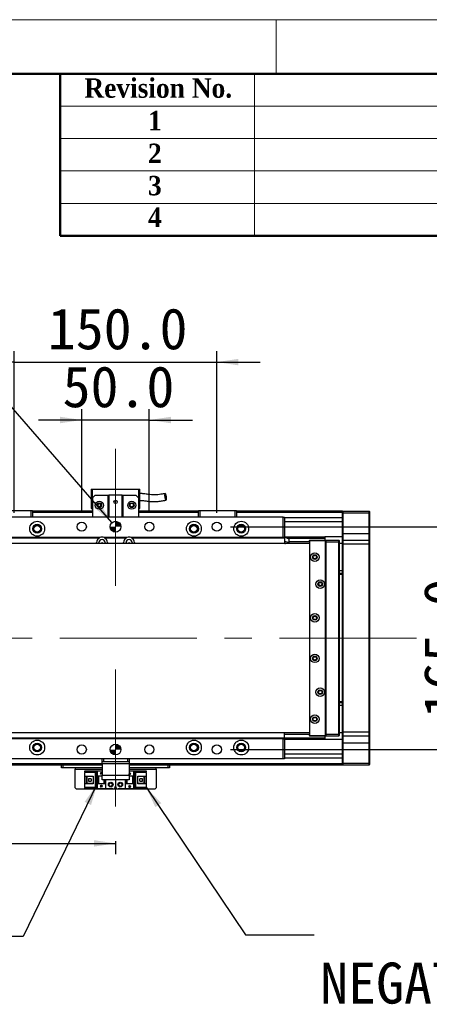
# Model space of a CAD drawing. Header units: millimetres. Extents: x 40 to 3320, y 40 to 2336.
# Tile 10 of 11: x 2290 to 2593, y 1607 to 2336. Entities that reach past the tile are written whole.
import ezdxf

# ---------------------------------------------------------------- set-up
doc = ezdxf.new("R2010")
doc.units = ezdxf.units.MM
doc.header["$LTSCALE"] = 8
doc.linetypes.add('CENTERX2', pattern=[20.32, 12.7, -2.54, 2.54, -2.54])
doc.layers.add('DIMNS', color=7, linetype='Continuous')
doc.styles.add('SLDTEXTSTYLE1', font='timesbd.ttf', dxfattribs={"width": 0.933})
doc.styles.add('SLDTEXTSTYLE10', font='txt')
doc.styles.add('SLDTEXTSTYLE7', font='txt')
doc.styles.add('SLDTEXTSTYLE9', font='txt', dxfattribs={"bigfont": 'bigfont'})
doc.dimstyles.new('SLDDIMSTYLE0', dxfattribs={"dimtxt": 30.4, "dimasz": 16, "dimexe": 0, "dimexo": 0.0625, "dimgap": 7.6, "dimtad": 2, "dimdec": 1, "dimrnd": 1e-09, "dimzin": 4, "dimdsep": 46, "dimtxsty": 'SLDTEXTSTYLE7', "dimsah": 1, "dimcen": 0.09, "dimadec": 0, "dimazin": 1, "dimtfac": 1, "dimtdec": 1, "dimtmove": 0, "dimatfit": 0, "dimfxl": 0, "dimfrac": 2, "dimtolj": 1, "dimtzin": 12, "dimarcsym": 0})
doc.dimstyles.new('SLDDIMSTYLE1', dxfattribs={"dimtxt": 30.4, "dimasz": 16, "dimexe": 0, "dimexo": 0.0625, "dimgap": 7.6, "dimtad": 2, "dimdec": 1, "dimrnd": 1e-09, "dimzin": 4, "dimdsep": 46, "dimtxsty": 'SLDTEXTSTYLE7', "dimsah": 1, "dimcen": 0.09, "dimadec": 0, "dimazin": 1, "dimtfac": 1, "dimtdec": 1, "dimtofl": 0, "dimtmove": 0, "dimatfit": 3, "dimfxl": 0, "dimfrac": 2, "dimtolj": 1, "dimtzin": 12, "dimarcsym": 0})
doc.dimstyles.new('SLDDIMSTYLE3', dxfattribs={"dimtxt": 0.18, "dimasz": 16, "dimexe": 0, "dimexo": 0.0625, "dimgap": 0, "dimtad": 0, "dimtih": 1, "dimtoh": 1, "dimdec": 0, "dimrnd": 1e-09, "dimzin": 0, "dimdsep": 46, "dimtxsty": 'Standard', "dimsah": 1, "dimcen": 0.09, "dimadec": 0, "dimazin": 0, "dimtfac": 16, "dimtdec": 0, "dimtofl": 0, "dimtmove": 0, "dimatfit": 3, "dimfxl": 0, "dimfrac": 2, "dimtolj": 1, "dimtzin": 0, "dimarcsym": 0})
doc.dimstyles.new('SLDDIMSTYLE5', dxfattribs={"dimtxt": 30.4, "dimasz": 16, "dimexe": 0, "dimexo": 0.0625, "dimgap": 7.6, "dimtad": 0, "dimtih": 1, "dimtoh": 1, "dimdec": 1, "dimrnd": 1e-09, "dimzin": 4, "dimdsep": 46, "dimtxsty": 'SLDTEXTSTYLE7', "dimsah": 1, "dimcen": 0, "dimadec": 0, "dimazin": 1, "dimtfac": 1, "dimtdec": 1, "dimtofl": 0, "dimtmove": 0, "dimatfit": 3, "dimfxl": 0, "dimfrac": 2, "dimtolj": 1, "dimtzin": 12, "dimarcsym": 0})

# ---------------------------------------------------------------- blocks, each defined once
blk = doc.blocks.new('_D_13')
at = {"layer": 'DIMNS'}
for p, q in [((2336.06, 1970.69), (2336.06, 2047.55)), ((2386.06, 1970.69), (2386.06, 2047.55)), ((2336.06, 2039.55), (2304.06, 2039.55)), ((2386.06, 2039.55), (2336.06, 2039.55)), ((2386.06, 2039.55), (2418.06, 2039.55))]:
    blk.add_line(p, q, dxfattribs=at)
for points in [[(2336.06, 2039.55), (2320.06, 2041.95), (2320.06, 2037.15)], [(2386.06, 2039.55), (2402.06, 2037.15), (2402.06, 2041.95)]]:
    blk.add_solid(points, dxfattribs=at)
at = {"layer": 'DIMNS', "insert": (2321.9, 2079.43), "char_height": 30.4, "attachment_point": 1, "style": 'SLDTEXTSTYLE7'}
blk.add_mtext('50.0', dxfattribs=at)
blk = doc.blocks.new('_D_14')
at = {"layer": 'DIMNS'}
for p, q in [((2286.06, 1970.69), (2286.06, 2090.44)), ((2436.06, 1970.69), (2436.06, 2090.44)), ((2286.06, 2082.44), (2254.06, 2082.44)), ((2286.06, 2082.44), (2436.06, 2082.44)), ((2436.06, 2082.44), (2468.06, 2082.44))]:
    blk.add_line(p, q, dxfattribs=at)
for points in [[(2286.06, 2082.44), (2270.06, 2084.84), (2270.06, 2080.04)], [(2436.06, 2082.44), (2452.06, 2080.04), (2452.06, 2084.84)]]:
    blk.add_solid(points, dxfattribs=at)
at = {"layer": 'DIMNS', "insert": (2310.93, 2122.33), "char_height": 30.4, "attachment_point": 1, "style": 'SLDTEXTSTYLE7'}
blk.add_mtext('150.0', dxfattribs=at)
blk = doc.blocks.new('_D_15')
at = {"layer": 'DIMNS'}
for p, q in [((2446.22, 1960.53), (2637.06, 1960.53)), ((2629.06, 1795.53), (2629.06, 1960.53)), ((2446.22, 1795.53), (2637.06, 1795.53))]:
    blk.add_line(p, q, dxfattribs=at)
for points in [[(2629.06, 1960.53), (2626.66, 1944.53), (2631.46, 1944.53)], [(2629.06, 1795.53), (2631.46, 1811.53), (2626.66, 1811.53)]]:
    blk.add_solid(points, dxfattribs=at)
at = {"layer": 'DIMNS', "insert": (2589.17, 1818.83), "char_height": 30.4, "attachment_point": 1, "rotation": 90, "style": 'SLDTEXTSTYLE7'}
blk.add_mtext('165.0', dxfattribs=at)
blk = doc.blocks.new('SW_SYMBOL_HOLE_DEPTH')
at = {"layer": 'DIMNS', "color": 0}
for p, q in [((0, 7000), (6400, 7000)), ((3200, 7000), (3200, 600)), ((800, 4440), (3200, 600)), ((5600, 4440), (3200, 600))]:
    blk.add_line(p, q, dxfattribs=at)
blk = doc.blocks.new('_D_16')
at = {"layer": 'DIMNS'}
for p, q in [((2277.21, 2057.13), (2245.21, 2057.13)), ((2358.44, 1963.55), (2277.21, 2057.13))]:
    blk.add_line(p, q, dxfattribs=at)
blk.add_solid([(2358.44, 1963.55), (2349.76, 1977.2), (2346.14, 1974.06)], dxfattribs=at)
at = {"layer": 'DIMNS', "xscale": 0.004985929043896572, "yscale": 0.004985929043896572, "zscale": 0.004985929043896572}
blk.add_blockref('SW_SYMBOL_HOLE_DEPTH', (2136.7, 2037.01), dxfattribs=at)
at = {"layer": 'DIMNS', "char_height": 30.4, "attachment_point": 1, "style": 'SLDTEXTSTYLE7'}
for s, insert in [('2X ', (1906.57, 2072.45)), ('%%c', (1963.74, 2072.15)), (' 8.0H7 ', (2010.71, 2072.45)), (' 8.0', (2181.2, 2072.45))]:
    blk.add_mtext(s, dxfattribs=dict(at, insert=insert))
blk = doc.blocks.new('_D_22')
at = {"layer": 'DIMNS'}
for p, q in [((441.06, 1729.12), (441.06, 1718.02)), ((441.06, 1726.02), (2361.06, 1726.02)), ((2361.06, 1727.57), (2361.06, 1718.02))]:
    blk.add_line(p, q, dxfattribs=at)
for points in [[(441.06, 1726.02), (457.06, 1723.62), (457.06, 1728.42)], [(2361.06, 1726.02), (2345.06, 1728.42), (2345.06, 1723.62)]]:
    blk.add_solid(points, dxfattribs=at)
at = {"layer": 'DIMNS', "insert": (1292.24, 1765.91), "char_height": 30.4, "attachment_point": 1, "style": 'SLDTEXTSTYLE7'}
blk.add_mtext('1920.0', dxfattribs=at)
blk = doc.blocks.new('SW_NOTE_7')
at = {"layer": 'DIMNS', "color": 0, "char_height": 30.4, "attachment_point": 1}
for s, insert, style in [('     光电负限位', (4.54, 17.91), 'SLDTEXTSTYLE9'), ('NEGATIVE LIMIT SWITCH', (4.54, -20.49), 'SLDTEXTSTYLE10')]:
    blk.add_mtext(s, dxfattribs=dict(at, insert=insert, style=style))
blk = doc.blocks.new('SW_DOWELSYMBOL_0')
at = {"linetype": 'Continuous', "lineweight": 18}
h = blk.add_hatch(color=0, dxfattribs=at)
edge = h.paths.add_edge_path(flags=0)
edge.add_arc((0, 0), 4, 180, 270)
edge.add_line((0, -4), (0, 0))
edge.add_line((0, 0), (-4, 0))
h = blk.add_hatch(color=0, dxfattribs=at)
edge = h.paths.add_edge_path(flags=0)
edge.add_arc((0, 0), 4, 0, 90)
edge.add_line((0, 4), (0, 0))
edge.add_line((0, 0), (4, 0))
at = {"layer": 'DIMNS', "color": 0}
blk.add_circle((0, 0), 4, dxfattribs=at)
blk = doc.blocks.new('SW_DOWELSYMBOL_1')
at = {"linetype": 'Continuous', "lineweight": 18}
h = blk.add_hatch(color=0, dxfattribs=at)
edge = h.paths.add_edge_path(flags=0)
edge.add_arc((0, 0), 4, 180, 270)
edge.add_line((0, -4), (0, 0))
edge.add_line((0, 0), (-4, 0))
h = blk.add_hatch(color=0, dxfattribs=at)
edge = h.paths.add_edge_path(flags=0)
edge.add_arc((0, 0), 4, 0, 90)
edge.add_line((0, 4), (0, 0))
edge.add_line((0, 0), (4, 0))
at = {"layer": 'DIMNS', "color": 0}
blk.add_circle((0, 0), 4, dxfattribs=at)

msp = doc.modelspace()

# ---------------------------------------------------------------- linework, layer by layer
at = {"color": 7, "linetype": 'Continuous', "lineweight": 18}
for p, q in [((3320, 2336), (40, 2336)), ((2480, 2336), (2480, 2296)), ((80, 2296), (3280, 2296)), ((2464, 2296), (2464, 2176)), ((2320, 2272), (3280, 2272)), ((2320, 2248), (3280, 2248)), ((2320, 2224), (3280, 2224)), ((2320, 2200), (3280, 2200))]:
    msp.add_line(p, q, dxfattribs=at)
at = {"color": 7, "linetype": 'Continuous', "lineweight": 50}
for p, q in [((3280, 2296), (80, 2296)), ((2320, 2296), (2320, 2176)), ((3280, 2176), (2320, 2176))]:
    msp.add_line(p, q, dxfattribs=at)
at = {"color": 7, "linetype": 'Continuous', "lineweight": 25}
for p, q in [((2343.061984, 1988.3266009), (2344.0619115, 1988.3266009)), ((2343.061984, 1988.3266009), (2343.061984, 1973.926603)), ((2344.0619115, 1981.9266043), (2344.0619115, 1988.3266009)), ((2344.0619115, 1988.3266009), (2378.0619506, 1988.3266009)), ((2346.062005, 1983.9266009), (2344.0619115, 1981.9266043)), ((2346.062005, 1983.9266009), (2355.5619124, 1983.9266009)), ((2355.5619124, 1967.5266064), (2355.5619124, 1983.9266009)), ((2355.5619124, 1983.9266009), (2356.0619954, 1983.9266009)), ((2356.0619954, 1983.9266009), (2356.0619954, 1967.5266064)), ((2366.0619859, 1983.9266009), (2356.0619954, 1983.9266009)), ((2366.0619859, 1967.5266064), (2366.0619859, 1983.9266009)), ((2366.0619859, 1983.9266009), (2366.5619496, 1983.9266009)), ((2366.5619496, 1983.9266009), (2366.5619496, 1967.5266064)), ((2366.5619496, 1983.9266009), (2376.0619763, 1983.9266009)), ((2378.0619506, 1981.9266043), (2376.0619763, 1983.9266009)), ((2378.0619506, 1988.3266009), (2379.0619973, 1988.3266009)), ((2378.0619506, 1988.3266009), (2378.0619506, 1981.9266043)), ((2379.0619973, 1973.926603), (2379.0619973, 1988.3266009)), ((2344.0619115, 1981.9266043), (2344.0619115, 1967.5266064)), ((2378.0619506, 1981.9266043), (2378.0619506, 1967.5266064)), ((2298.5619906, 1972.226604), (2272.5619678, 1972.226604)), ((2272.6861838, 1972.5266017), (2298.4376554, 1972.5266017)), ((2298.5619906, 1972.226604), (2298.4376554, 1972.5266017)), ((2298.4376554, 1972.5266017), (2299.2619876, 1972.5266017)), ((2299.5619182, 1972.226604), (2298.5619906, 1972.226604)), ((2298.5619906, 1967.5266064), (2298.5619906, 1972.226604)), ((2299.2619876, 1972.5266017), (2299.5619182, 1972.226604)), ((2299.5619182, 1972.226604), (2299.5619182, 1967.5266064)), ((2344.0619115, 1972.0266006), (2299.5619182, 1972.0266006)), ((2299.5619182, 1971.8266047), (2344.0619115, 1971.8266047)), ((2299.5619182, 1971.6266013), (2344.0619115, 1971.6266013)), ((2299.5619182, 1971.5266071), (2344.0619115, 1971.5266071)), ((2343.061984, 1973.926603), (2344.0619115, 1973.926603)), ((2378.0619506, 1973.926603), (2379.0619973, 1973.926603)), ((2422.5619439, 1972.0266006), (2378.0619506, 1972.0266006)), ((2378.0619506, 1971.8266047), (2401.0619525, 1971.8266047)), ((2378.0619506, 1971.6266013), (2401.0619525, 1971.6266013)), ((2378.0619506, 1971.5266071), (2422.5619439, 1971.5266071)), ((2401.0619525, 1971.8266047), (2401.0619525, 1971.6266013)), ((2401.0619525, 1971.5266071), (2401.0619525, 1971.6266013)), ((2422.5619439, 1972.226604), (2422.8619937, 1972.5266017)), ((2423.5619906, 1972.226604), (2422.5619439, 1972.226604)), ((2422.5619439, 1967.5266064), (2422.5619439, 1972.226604)), ((2422.8619937, 1972.5266017), (2423.6862067, 1972.5266017)), ((2423.5619906, 1972.226604), (2423.6862067, 1972.5266017)), ((2449.5618943, 1972.226604), (2423.5619906, 1972.226604)), ((2423.5619906, 1972.226604), (2423.5619906, 1967.5266064)), ((2423.6862067, 1972.5266017), (2449.4376782, 1972.5266017)), ((2449.4376782, 1972.5266017), (2450.2620105, 1972.5266017)), ((2449.5618943, 1972.226604), (2449.4376782, 1972.5266017)), ((2450.5619411, 1972.226604), (2449.5618943, 1972.226604)), ((2449.5618943, 1967.5266064), (2449.5618943, 1972.226604)), ((2450.2620105, 1972.5266017), (2450.5619411, 1972.226604)), ((2450.5619411, 1972.226604), (2450.5619411, 1967.5266064)), ((2529.0619735, 1972.0266006), (2450.5619411, 1972.0266006)), ((2450.5619411, 1971.5266071), (2529.0619735, 1971.5266071)), ((2529.0619735, 1971.726603), (2529.3619041, 1972.0266006)), ((2529.0619735, 1972.0266006), (2529.0619735, 1971.726603)), ((2529.0619735, 1970.5266051), (2529.0619735, 1971.726603)), ((2529.0619735, 1970.5266051), (2529.3619041, 1970.5266051)), ((2529.0619735, 1955.5266045), (2529.0619735, 1970.5266051)), ((2529.3619041, 1972.0266006), (2529.3619041, 1970.5266051)), ((2529.3619041, 1972.0266006), (2548.7619046, 1972.0266006)), ((2548.7619046, 1970.5266051), (2529.3619041, 1970.5266051)), ((2529.3619041, 1970.5266051), (2529.3619041, 1955.5266045)), ((2548.7619046, 1970.5266051), (2548.7619046, 1972.0266006)), ((2548.7619046, 1972.0266006), (2549.0619544, 1971.726603)), ((2548.7619046, 1970.5266051), (2549.0619544, 1970.5266051)), ((2548.7619046, 1955.5266045), (2548.7619046, 1970.5266051)), ((2549.0619544, 1971.726603), (2549.0619544, 1970.5266051)), ((2549.0619544, 1970.5266051), (2549.0619544, 1955.5266045)), ((2485.0619439, 1967.5266064), (2237.0619182, 1967.5266064)), ((2485.0619439, 1952.5266058), (2485.0619439, 1967.5266064)), ((2485.0619439, 1967.5266064), (2486.0619906, 1967.5266064)), ((2486.0619906, 1967.5266064), (2486.0619906, 1952.5266058)), ((2529.0619735, 1967.0266054), (2486.0619906, 1967.0266054)), ((2529.0619735, 1955.5266045), (2529.3619041, 1955.5266045)), ((2529.0619735, 1950.2266042), (2529.0619735, 1955.5266045)), ((2529.3619041, 1955.5266045), (2529.3619041, 1950.5266018)), ((2529.3619041, 1955.5266045), (2548.7619046, 1955.5266045)), ((2548.7619046, 1950.5266018), (2548.7619046, 1955.5266045)), ((2548.7619046, 1955.5266045), (2549.0619544, 1955.5266045)), ((2549.0619544, 1955.5266045), (2549.0619544, 1950.2266042)), ((2504.5619611, 1948.0266042), (297.5619439, 1948.0266042)), ((2348.6619596, 1952.0266048), (2236.0619906, 1952.0266048)), ((2349.5420817, 1952.5266058), (2237.0619182, 1952.5266058)), ((2347.0619325, 1948.0266042), (2347.0619325, 1948.8266028)), ((2348.8119248, 1948.0266042), (2348.8119248, 1948.8266028)), ((2369.5420627, 1952.5266058), (2352.5817994, 1952.5266058)), ((2353.3119563, 1948.8266028), (2353.3119563, 1948.0266042)), ((2368.6619405, 1952.0266048), (2353.4619216, 1952.0266048)), ((2355.0619487, 1948.8266028), (2355.0619487, 1948.0266042)), ((2367.0619134, 1948.0266042), (2367.0619134, 1948.8266028)), ((2368.8119058, 1948.0266042), (2368.8119058, 1948.8266028)), ((2485.0619439, 1952.5266058), (2372.5817803, 1952.5266058)), ((2373.3119372, 1948.8266028), (2373.3119372, 1948.0266042)), ((2486.0619906, 1952.0266048), (2373.4619025, 1952.0266048)), ((2375.0619296, 1948.8266028), (2375.0619296, 1948.0266042)), ((2486.0619906, 1952.5266058), (2485.0619439, 1952.5266058)), ((2486.0619906, 1953.0266068), (2516.061962, 1953.0266068)), ((2486.0619906, 1952.5266058), (2486.0619906, 1952.0266048)), ((2486.0619906, 1952.0266048), (2486.0619906, 1948.0266042)), ((2516.061962, 1952.596604), (2487.5468616, 1952.596604)), ((2488.3125428, 1952.0225145), (2516.061962, 1952.0225145)), ((2489.4642238, 1948.500625), (2489.661992, 1951.328776)), ((2504.5619611, 1949.2446921), (2489.516199, 1949.2446921)), ((2504.8620109, 1950.5266018), (2504.5619611, 1950.2266042)), ((2504.8620109, 1950.2266042), (2504.5619611, 1950.2266042)), ((2504.5619611, 1949.5266072), (2504.5619611, 1950.2266042)), ((2505.0619248, 1950.0266008), (2504.5619611, 1949.5266072)), ((2504.5619611, 1949.5266072), (2504.5619611, 1806.5266005)), ((2504.8620109, 1950.2266042), (2504.8620109, 1950.5266018)), ((2504.8620109, 1950.5266018), (2517.0620088, 1950.5266018)), ((2517.0620088, 1950.2266042), (2504.8620109, 1950.2266042)), ((2504.8620109, 1950.2266042), (2504.8620109, 1949.8266048)), ((2516.061962, 1950.0266008), (2505.0619248, 1950.0266008)), ((2516.061962, 1953.0266068), (2516.061962, 1952.596604)), ((2529.0619735, 1953.0266068), (2516.061962, 1953.0266068)), ((2516.061962, 1952.596604), (2516.061962, 1952.0225145)), ((2516.061962, 1952.0225145), (2516.061962, 1950.5266018)), ((2516.5619258, 1949.5266072), (2516.061962, 1950.0266008)), ((2516.5619258, 1806.5266005), (2516.5619258, 1949.5266072)), ((2517.0620088, 1949.0266062), (2517.0620088, 1950.5266018)), ((2517.0620088, 1950.5266018), (2526.2619857, 1950.5266018)), ((2517.0620088, 1807.0266015), (2517.0620088, 1949.0266062)), ((2526.2619857, 1949.0266062), (2517.0620088, 1949.0266062)), ((2526.2619857, 1949.0266062), (2526.2619857, 1950.5266018)), ((2526.5619163, 1950.2266042), (2526.2619857, 1950.5266018)), ((2526.2619857, 1807.0266015), (2526.2619857, 1949.0266062)), ((2526.5619163, 1949.0266062), (2526.2619857, 1949.0266062)), ((2526.5619163, 1950.2266042), (2526.5619163, 1949.0266062)), ((2526.5619163, 1949.0266062), (2526.5619163, 1807.0266015)), ((2529.0619735, 1948.0266042), (2526.5619163, 1948.0266042)), ((2529.3619041, 1950.5266018), (2529.0619735, 1950.2266042)), ((2529.0619735, 1947.5266032), (2529.0619735, 1950.2266042)), ((2529.3619041, 1947.5266032), (2529.0619735, 1947.5266032)), ((2529.0619735, 1808.5266046), (2529.0619735, 1947.5266032)), ((2529.3619041, 1950.5266018), (2529.3619041, 1947.5266032)), ((2529.3619041, 1950.5266018), (2548.7619046, 1950.5266018)), ((2548.7619046, 1947.5266032), (2529.3619041, 1947.5266032)), ((2529.3619041, 1947.5266032), (2529.3619041, 1808.5266046)), ((2548.7619046, 1947.5266032), (2548.7619046, 1950.5266018)), ((2548.7619046, 1950.5266018), (2549.0619544, 1950.2266042)), ((2548.7619046, 1947.5266032), (2549.0619544, 1947.5266032)), ((2548.7619046, 1808.5266046), (2548.7619046, 1947.5266032)), ((2549.0619544, 1950.2266042), (2549.0619544, 1947.5266032)), ((2549.0619544, 1947.5266032), (2549.0619544, 1808.5266046)), ((2526.5619163, 1928.0266046), (2529.0619735, 1928.0266046)), ((2526.5619163, 1926.0266043), (2529.0619735, 1926.0266043)), ((2529.0619735, 1925.0266023), (2526.5619163, 1925.0266023)), ((2526.5619163, 1831.0266055), (2529.0619735, 1831.0266055)), ((2529.0619735, 1830.0266035), (2526.5619163, 1830.0266035)), ((2529.0619735, 1828.0266031), (2526.5619163, 1828.0266031)), ((2529.3619041, 1808.5266046), (2529.0619735, 1808.5266046)), ((2529.0619735, 1805.8266036), (2529.0619735, 1808.5266046)), ((2529.3619041, 1808.5266046), (2548.7619046, 1808.5266046)), ((2529.3619041, 1808.5266046), (2529.3619041, 1805.526606)), ((2548.7619046, 1808.5266046), (2549.0619544, 1808.5266046)), ((2548.7619046, 1805.526606), (2548.7619046, 1808.5266046)), ((2549.0619544, 1808.5266046), (2549.0619544, 1805.8266036)), ((297.5619439, 1808.0266036), (2504.5619611, 1808.0266036)), ((2486.0619906, 1804.0266029), (2236.0619906, 1804.0266029)), ((2485.0619439, 1803.5266019), (2237.0619182, 1803.5266019)), ((2485.0619439, 1788.5266013), (2485.0619439, 1803.5266019)), ((2485.0619439, 1803.5266019), (2486.0619906, 1803.5266019)), ((2486.0619906, 1804.0266029), (2486.0619906, 1808.0266036)), ((2486.0619906, 1806.8085156), (2504.5619611, 1806.8085156)), ((2516.061962, 1804.0306933), (2486.0619906, 1804.0306933)), ((2486.0619906, 1804.0266029), (2486.0619906, 1803.5266019)), ((2486.0619906, 1803.5266019), (2486.0619906, 1788.5266013)), ((2516.061962, 1803.4566037), (2486.0619906, 1803.4566037)), ((2516.061962, 1803.0266009), (2486.0619906, 1803.0266009)), ((2504.5619611, 1806.5266005), (2505.0619248, 1806.026607)), ((2504.5619611, 1805.8266036), (2504.5619611, 1806.5266005)), ((2504.5619611, 1805.8266036), (2504.8620109, 1805.8266036)), ((2504.5619611, 1805.8266036), (2504.8620109, 1805.526606)), ((2504.8620109, 1806.2266029), (2504.8620109, 1805.8266036)), ((2504.8620109, 1805.8266036), (2517.0620088, 1805.8266036)), ((2504.8620109, 1805.526606), (2504.8620109, 1805.8266036)), ((2517.0620088, 1805.526606), (2504.8620109, 1805.526606)), ((2505.0619248, 1806.026607), (2516.061962, 1806.026607)), ((2516.061962, 1806.026607), (2516.5619258, 1806.5266005)), ((2516.061962, 1805.526606), (2516.061962, 1804.0306933)), ((2516.061962, 1804.0306933), (2516.061962, 1803.4566037)), ((2516.061962, 1803.4566037), (2516.061962, 1803.0266009)), ((2529.0619735, 1803.0266009), (2516.061962, 1803.0266009)), ((2517.0620088, 1807.0266015), (2526.2619857, 1807.0266015)), ((2517.0620088, 1805.526606), (2517.0620088, 1807.0266015)), ((2526.2619857, 1805.526606), (2517.0620088, 1805.526606)), ((2526.5619163, 1807.0266015), (2526.2619857, 1807.0266015)), ((2526.2619857, 1805.526606), (2526.2619857, 1807.0266015)), ((2526.5619163, 1805.8266036), (2526.2619857, 1805.526606)), ((2526.5619163, 1808.0266036), (2529.0619735, 1808.0266036)), ((2526.5619163, 1807.0266015), (2526.5619163, 1805.8266036)), ((2529.3619041, 1805.526606), (2529.0619735, 1805.8266036)), ((2529.0619735, 1800.5266033), (2529.0619735, 1805.8266036)), ((2548.7619046, 1805.526606), (2529.3619041, 1805.526606)), ((2529.3619041, 1805.526606), (2529.3619041, 1800.5266033)), ((2548.7619046, 1805.526606), (2549.0619544, 1805.8266036)), ((2548.7619046, 1800.5266033), (2548.7619046, 1805.526606)), ((2549.0619544, 1805.8266036), (2549.0619544, 1800.5266033)), ((2529.3619041, 1800.5266033), (2529.0619735, 1800.5266033)), ((2529.0619735, 1785.5266027), (2529.0619735, 1800.5266033)), ((2529.3619041, 1800.5266033), (2548.7619046, 1800.5266033)), ((2529.3619041, 1800.5266033), (2529.3619041, 1785.5266027)), ((2549.0619544, 1800.5266033), (2548.7619046, 1800.5266033)), ((2548.7619046, 1785.5266027), (2548.7619046, 1800.5266033)), ((2549.0619544, 1800.5266033), (2549.0619544, 1785.5266027)), ((2485.0619439, 1788.5266013), (2237.0619182, 1788.5266013)), ((2351.0620002, 1786.5266047), (2351.0620002, 1788.5266013)), ((2352.0619277, 1786.5266047), (2351.0620002, 1786.5266047)), ((2351.0620002, 1785.0266017), (2351.0620002, 1786.5266047)), ((2352.0619277, 1788.5266013), (2352.0619277, 1786.5266047)), ((2370.0619344, 1786.5266047), (2352.0619277, 1786.5266047)), ((2370.0619344, 1786.5266047), (2370.0619344, 1788.5266013)), ((2371.0619811, 1786.5266047), (2370.0619344, 1786.5266047)), ((2371.0619811, 1788.5266013), (2371.0619811, 1786.5266047)), ((2371.0619811, 1786.5266047), (2371.0619811, 1785.0266017)), ((2486.0619906, 1788.5266013), (2485.0619439, 1788.5266013)), ((2529.0619735, 1789.0266023), (2486.0619906, 1789.0266023)), ((2351.0620002, 1784.0266071), (2269.061983, 1784.0266071)), ((2321.0619096, 1782.026603), (2321.0619096, 1784.0266071)), ((2322.0619563, 1782.026603), (2321.0619096, 1782.026603)), ((2322.0619563, 1784.0266071), (2322.0619563, 1782.026603)), ((2351.0620002, 1782.026603), (2322.0619563, 1782.026603)), ((2331.0619, 1782.026603), (2331.0619, 1781.026601)), ((2331.0619, 1767.2266058), (2331.0619, 1781.026601)), ((2338.3619193, 1778.9266027), (2338.3619193, 1779.7266014)), ((2338.3619193, 1779.7266014), (2347.5618962, 1779.7266014)), ((2347.5618962, 1779.7266014), (2347.5618962, 1776.0266058)), ((2347.5618962, 1779.7266014), (2351.0620002, 1779.7266014)), ((2371.0619811, 1785.0266017), (2351.0620002, 1785.0266017)), ((2351.0620002, 1785.0266017), (2351.0620002, 1776.5266068)), ((2371.0619811, 1785.0266017), (2371.0619811, 1776.5266068)), ((2529.0619735, 1784.0266071), (2371.0619811, 1784.0266071)), ((2400.0619058, 1782.026603), (2371.0619811, 1782.026603)), ((2371.0619811, 1779.7266014), (2374.5619659, 1779.7266014)), ((2374.5619659, 1776.0266058), (2374.5619659, 1779.7266014)), ((2374.5619659, 1779.7266014), (2383.7619428, 1779.7266014)), ((2383.7619428, 1779.7266014), (2383.7619428, 1778.9266027)), ((2391.061962, 1781.026601), (2391.061962, 1782.026603)), ((2391.061962, 1781.026601), (2391.061962, 1767.2266058)), ((2400.0619058, 1782.026603), (2400.0619058, 1784.0266071)), ((2401.0619525, 1782.026603), (2400.0619058, 1782.026603)), ((2401.0619525, 1784.0266071), (2401.0619525, 1782.026603)), ((2529.3619041, 1785.5266027), (2529.0619735, 1785.5266027)), ((2529.0619735, 1784.3266047), (2529.0619735, 1785.5266027)), ((2529.3619041, 1784.0266071), (2529.0619735, 1784.3266047)), ((2529.0619735, 1784.3266047), (2529.0619735, 1784.0266071)), ((2529.3619041, 1785.5266027), (2548.7619046, 1785.5266027)), ((2529.3619041, 1785.5266027), (2529.3619041, 1784.0266071)), ((2548.7619046, 1784.0266071), (2529.3619041, 1784.0266071)), ((2549.0619544, 1785.5266027), (2548.7619046, 1785.5266027)), ((2548.7619046, 1784.0266071), (2548.7619046, 1785.5266027)), ((2549.0619544, 1784.3266047), (2548.7619046, 1784.0266071)), ((2549.0619544, 1785.5266027), (2549.0619544, 1784.3266047)), ((2346.6619853, 1778.9266027), (2338.3619193, 1778.9266027)), ((2338.3619193, 1778.9266027), (2338.3619193, 1778.4266017)), ((2346.1619023, 1778.4266017), (2338.3619193, 1778.4266017)), ((2338.3619193, 1775.8266024), (2338.3619193, 1778.4266017)), ((2338.3619193, 1775.8266024), (2344.5619945, 1775.8266024)), ((2338.3619193, 1770.2266045), (2338.3619193, 1775.8266024)), ((2339.6618966, 1770.2266045), (2339.6618966, 1775.8266024)), ((2340.1619796, 1775.4766039), (2340.1619796, 1775.8266024)), ((2344.5619945, 1775.4766039), (2340.1619796, 1775.4766039)), ((2340.1619796, 1770.5766029), (2340.1619796, 1775.4766039)), ((2342.9619674, 1773.8266058), (2341.121972, 1773.8266058)), ((2341.121972, 1773.8266058), (2341.121972, 1772.2266011)), ((2341.121972, 1772.2266011), (2342.9619674, 1772.2266011)), ((2342.9619674, 1773.8266058), (2342.9619674, 1772.2266011)), ((2344.5619945, 1775.8266024), (2344.5619945, 1770.2266045)), ((2346.1619023, 1778.4266017), (2346.6619853, 1778.9266027)), ((2346.1619023, 1767.6266051), (2346.1619023, 1778.4266017)), ((2346.6619853, 1767.1266041), (2346.6619853, 1778.9266027)), ((2347.5618962, 1776.0266058), (2351.0620002, 1776.0266058)), ((2347.5618962, 1776.0266058), (2347.5618962, 1770.0266011)), ((2348.0619792, 1776.0266058), (2348.0619792, 1770.0266011)), ((2348.3619098, 1776.0266058), (2348.3619098, 1770.0266011)), ((2349.9619369, 1778.2266058), (2350.16197, 1778.2266058)), ((2350.5619172, 1777.0266004), (2349.9619369, 1778.2266058)), ((2350.16197, 1778.6266051), (2350.9619836, 1778.6266051)), ((2350.16197, 1778.2266058), (2350.16197, 1778.6266051)), ((2351.0620002, 1778.0266024), (2350.5619172, 1777.0266004)), ((2350.9619836, 1778.6266051), (2350.9619836, 1778.2266058)), ((2350.9619836, 1778.2266058), (2351.0620002, 1778.2266058)), ((2351.0620002, 1776.5266068), (2371.0619811, 1776.5266068)), ((2351.0620002, 1773.0266071), (2351.0620002, 1776.5266068)), ((2371.0619811, 1773.0266071), (2351.0620002, 1773.0266071)), ((2352.7619247, 1770.0266011), (2352.7619247, 1773.0266071)), ((2353.0619744, 1770.0266011), (2353.0619744, 1773.0266071)), ((2353.5619382, 1773.0266071), (2353.5619382, 1770.0266011)), ((2361.0619906, 1773.0266071), (2361.0619906, 1768.3266021)), ((2368.5619239, 1770.0266011), (2368.5619239, 1773.0266071)), ((2369.0620069, 1773.0266071), (2369.0620069, 1770.0266011)), ((2369.3619374, 1773.0266071), (2369.3619374, 1770.0266011)), ((2371.0619811, 1777.6266031), (2371.5619449, 1778.6266051)), ((2371.1619977, 1777.4266071), (2371.0619811, 1777.4266071)), ((2371.0619811, 1776.5266068), (2371.0619811, 1773.0266071)), ((2371.0619811, 1776.0266058), (2374.5619659, 1776.0266058)), ((2371.1619977, 1777.0266004), (2371.1619977, 1777.4266071)), ((2371.9620112, 1777.0266004), (2371.1619977, 1777.0266004)), ((2371.5619449, 1778.6266051), (2372.1619252, 1777.4266071)), ((2371.9620112, 1777.4266071), (2371.9620112, 1777.0266004)), ((2372.1619252, 1777.4266071), (2371.9620112, 1777.4266071)), ((2373.7619523, 1770.0266011), (2373.7619523, 1776.0266058)), ((2374.0620021, 1770.0266011), (2374.0620021, 1776.0266058)), ((2374.5619659, 1770.0266011), (2374.5619659, 1776.0266058)), ((2383.7619428, 1778.9266027), (2375.461996, 1778.9266027)), ((2375.461996, 1778.9266027), (2375.9619597, 1778.4266017)), ((2375.461996, 1778.9266027), (2375.461996, 1767.1266041)), ((2375.9619597, 1778.4266017), (2375.9619597, 1767.6266051)), ((2383.7619428, 1778.4266017), (2375.9619597, 1778.4266017)), ((2377.5619868, 1775.8266024), (2383.7619428, 1775.8266024)), ((2377.5619868, 1770.2266045), (2377.5619868, 1775.8266024)), ((2381.9620017, 1775.4766039), (2377.5619868, 1775.4766039)), ((2381.0020093, 1773.8266058), (2379.1618947, 1773.8266058)), ((2379.1618947, 1772.2266011), (2379.1618947, 1773.8266058)), ((2379.1618947, 1772.2266011), (2381.0020093, 1772.2266011)), ((2381.0020093, 1772.2266011), (2381.0020093, 1773.8266058)), ((2381.9620017, 1775.8266024), (2381.9620017, 1775.4766039)), ((2381.9620017, 1775.4766039), (2381.9620017, 1770.5766029)), ((2382.4619655, 1775.8266024), (2382.4619655, 1770.2266045)), ((2383.7619428, 1778.4266017), (2383.7619428, 1778.9266027)), ((2383.7619428, 1778.4266017), (2383.7619428, 1775.8266024)), ((2383.7619428, 1775.8266024), (2383.7619428, 1770.2266045)), ((2331.0619, 1767.2266058), (2332.0619468, 1766.2266038)), ((2390.0619153, 1766.2266038), (2332.0619468, 1766.2266038)), ((2344.5619945, 1770.2266045), (2338.3619193, 1770.2266045)), ((2338.3619193, 1767.6266051), (2338.3619193, 1770.2266045)), ((2338.3619193, 1767.6266051), (2346.1619023, 1767.6266051)), ((2338.3619193, 1767.6266051), (2338.3619193, 1767.1266041)), ((2338.3619193, 1767.1266041), (2346.6619853, 1767.1266041)), ((2338.3619193, 1766.3266055), (2338.3619193, 1767.1266041)), ((2347.5618962, 1766.3266055), (2338.3619193, 1766.3266055)), ((2340.1619796, 1770.2266045), (2340.1619796, 1770.5766029)), ((2340.1619796, 1770.5766029), (2344.5619945, 1770.5766029)), ((2346.6619853, 1767.1266041), (2346.1619023, 1767.6266051)), ((2347.5618962, 1770.0266011), (2347.5618962, 1766.3266055)), ((2353.5619382, 1770.0266011), (2347.5618962, 1770.0266011)), ((2353.5619382, 1766.3266055), (2347.5618962, 1766.3266055)), ((2349.9619369, 1768.6266072), (2350.16197, 1768.6266072)), ((2350.5619172, 1767.4266018), (2349.9619369, 1768.6266072)), ((2350.16197, 1769.0266065), (2350.9619836, 1769.0266065)), ((2350.16197, 1768.6266072), (2350.16197, 1769.0266065)), ((2351.1618976, 1768.6266072), (2350.5619172, 1767.4266018)), ((2350.9619836, 1769.0266065), (2350.9619836, 1768.6266072)), ((2350.9619836, 1768.6266072), (2351.1618976, 1768.6266072)), ((2353.5619382, 1770.0266011), (2353.5619382, 1766.3266055)), ((2359.0618972, 1766.3266055), (2353.5619382, 1766.3266055)), ((2368.5619239, 1766.3266055), (2363.0619649, 1766.3266055)), ((2368.5619239, 1766.3266055), (2368.5619239, 1770.0266011)), ((2374.5619659, 1770.0266011), (2368.5619239, 1770.0266011)), ((2374.5619659, 1766.3266055), (2368.5619239, 1766.3266055)), ((2370.9619645, 1767.8266011), (2371.5619449, 1769.0266065)), ((2371.1619977, 1767.8266011), (2370.9619645, 1767.8266011)), ((2371.1619977, 1767.4266018), (2371.1619977, 1767.8266011)), ((2371.9620112, 1767.4266018), (2371.1619977, 1767.4266018)), ((2371.5619449, 1769.0266065), (2372.1619252, 1767.8266011)), ((2371.9620112, 1767.8266011), (2371.9620112, 1767.4266018)), ((2372.1619252, 1767.8266011), (2371.9620112, 1767.8266011)), ((2374.5619659, 1766.3266055), (2374.5619659, 1770.0266011)), ((2383.7619428, 1766.3266055), (2374.5619659, 1766.3266055)), ((2375.9619597, 1767.6266051), (2375.461996, 1767.1266041)), ((2375.461996, 1767.1266041), (2383.7619428, 1767.1266041)), ((2375.9619597, 1767.6266051), (2383.7619428, 1767.6266051)), ((2377.5619868, 1770.5766029), (2381.9620017, 1770.5766029)), ((2383.7619428, 1770.2266045), (2377.5619868, 1770.2266045)), ((2381.9620017, 1770.5766029), (2381.9620017, 1770.2266045)), ((2383.7619428, 1770.2266045), (2383.7619428, 1767.6266051)), ((2383.7619428, 1767.1266041), (2383.7619428, 1767.6266051)), ((2383.7619428, 1767.1266041), (2383.7619428, 1766.3266055)), ((2390.0619153, 1766.2266038), (2391.061962, 1767.2266058))]:
    msp.add_line(p, q, dxfattribs=at)
at = {"color": 8, "linetype": 'Continuous', "lineweight": 25}
for p, q in [((2344.0619115, 1971.0266061), (2299.5619182, 1971.0266061)), ((2422.5619439, 1971.0266061), (2378.0619506, 1971.0266061)), ((2529.0619735, 1971.0266061), (2450.5619411, 1971.0266061)), ((2529.0619735, 1964.0266068), (2486.0619906, 1964.0266068)), ((2529.0619735, 1792.0266009), (2486.0619906, 1792.0266009)), ((2351.0620002, 1785.0266017), (2269.061983, 1785.0266017)), ((2331.0619, 1781.026601), (2351.0620002, 1781.026601)), ((2529.0619735, 1785.0266017), (2371.0619811, 1785.0266017)), ((2371.0619811, 1781.026601), (2391.061962, 1781.026601))]:
    msp.add_line(p, q, dxfattribs=at)
at = {"color": 7, "linetype": 'Continuous', "lineweight": 25, "flags": 128}
for points in [[(2489.661992, 1951.328776), (2489.4909267, 1951.397895), (2489.0037183, 1951.5947319), (2488.2746343, 1951.889313), (2487.4145392, 1952.2367932), (2486.5544442, 1952.5842733), (2486.0619906, 1952.7832783)], [(2489.4642238, 1948.500625), (2489.2984036, 1948.5676057), (2488.8190631, 1948.761291), (2488.0780582, 1949.0606926), (2487.1556167, 1949.4333557), (2486.1518745, 1949.8389132), (2486.0619906, 1949.8752273)]]:
    msp.add_lwpolyline(points, dxfattribs=at)
at = {"color": 8, "linetype": 'Continuous', "lineweight": 25, "flags": 128}
msp.add_lwpolyline([(2486.0619906, 1948.3138017), (2486.3396291, 1948.2016183), (2486.7728356, 1948.0266042)], dxfattribs=at)
at = {"color": 7, "linetype": 'Continuous', "lineweight": 25}
for centre, radius in [((2349.0619525, 1976.426604), 3), ((2349.0619525, 1976.426604), 1.7), ((2349.0619525, 1976.426604), 1.6), ((2361.0619525, 1978.926604), 1.25), ((2373.0619525, 1976.426604), 3), ((2373.0619525, 1976.426604), 1.7), ((2373.0619525, 1976.426604), 1.6), ((2303.0619525, 1959.026604), 5.5), ((2303.0619525, 1959.026604), 3.3), ((2303.0619525, 1959.026604), 3), ((2303.0619525, 1959.026604), 2.4585), ((2336.0619525, 1960.526604), 3.4), ((2361.0619525, 1960.526604), 4), ((2386.0619525, 1960.526604), 3.4), ((2419.0619525, 1959.026604), 5.5), ((2419.0619525, 1959.026604), 3.3), ((2419.0619525, 1959.026604), 3), ((2419.0619525, 1959.026604), 2.4585), ((2436.0619525, 1960.526604), 3.4), ((2454.0619525, 1959.026604), 5.5), ((2454.0619525, 1959.026604), 3.3), ((2454.0619525, 1959.026604), 3), ((2454.0619525, 1959.026604), 2.4585), ((2508.5619525, 1938.026604), 3.15), ((2508.5619525, 1938.026604), 1.7), ((2508.5619525, 1938.026604), 1.6), ((2508.5619525, 1938.026604), 1.25), ((2512.5619525, 1918.026604), 3.15), ((2512.5619525, 1918.026604), 1.7), ((2512.5619525, 1918.026604), 1.6), ((2512.5619525, 1918.026604), 1.25), ((2508.5619525, 1893.026604), 3.15), ((2508.5619525, 1893.026604), 1.7), ((2508.5619525, 1893.026604), 1.6), ((2508.5619525, 1893.026604), 1.25), ((2508.5619525, 1863.026604), 3.15), ((2508.5619525, 1863.026604), 1.7), ((2508.5619525, 1863.026604), 1.6), ((2508.5619525, 1863.026604), 1.25), ((2512.5619525, 1838.026604), 3.15), ((2512.5619525, 1838.026604), 1.7), ((2512.5619525, 1838.026604), 1.6), ((2512.5619525, 1838.026604), 1.25), ((2508.5619525, 1818.026604), 3.15), ((2508.5619525, 1818.026604), 1.7), ((2508.5619525, 1818.026604), 1.6), ((2508.5619525, 1818.026604), 1.25), ((2303.0619525, 1797.026604), 5.5), ((2419.0619525, 1797.026604), 5.5), ((2454.0619525, 1797.026604), 5.5), ((2303.0619525, 1797.026604), 3.3), ((2303.0619525, 1797.026604), 3), ((2303.0619525, 1797.026604), 2.4585), ((2336.0619525, 1795.526604), 3.4), ((2361.0619525, 1795.526604), 4), ((2386.0619525, 1795.526604), 3.4), ((2419.0619525, 1797.026604), 3.3), ((2419.0619525, 1797.026604), 3), ((2419.0619525, 1797.026604), 2.4585), ((2436.0619525, 1795.526604), 3.4), ((2454.0619525, 1797.026604), 3.3), ((2454.0619525, 1797.026604), 3), ((2454.0619525, 1797.026604), 2.4585), ((2357.5619525, 1769.526604), 1.75), ((2357.5619525, 1769.526604), 1.25), ((2364.5619525, 1769.526604), 1.75), ((2364.5619525, 1769.526604), 1.25)]:
    msp.add_circle(centre, radius, dxfattribs=at)
for centre, radius, start, end in [((2351.0619525, 1948.826604), 4, 126.8698976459, 180), ((2351.0619525, 1948.826604), 2.25, 0, 180), ((2351.0619525, 1948.826604), 4, 67.6683549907, 112.3316450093), ((2351.0619525, 1946.926604), 1.65, 90, 138.1896851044), ((2351.0619525, 1946.926604), 1.65, 41.8103148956, 90), ((2351.0619525, 1948.826604), 4, 0, 53.1301023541), ((2371.0619525, 1948.826604), 4, 126.8698976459, 180), ((2371.0619525, 1948.826604), 2.25, 0, 180), ((2371.0619525, 1948.826604), 4, 67.6683549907, 112.3316450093), ((2371.0619525, 1946.926604), 1.65, 90, 138.1896851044), ((2371.0619525, 1946.926604), 1.65, 41.8103148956, 90), ((2371.0619525, 1948.826604), 4, 0, 53.1301023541), ((2486.8763151, 1950.9046155), 1.82, 30.1224828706, 105.8673084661), ((2486.4044981, 1949.7368274), 3.3, 328.7850945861, 338.0000000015), ((2359.0619525, 1768.326604), 2, 270, 0), ((2363.0619525, 1768.326604), 2, 180, 270)]:
    msp.add_arc(centre, radius, start, end, dxfattribs=at)
for points, knots in [([(2397.8037242, 1985.0780584), (2396.7594381, 1984.9121794), (2394.9393476, 1984.6230682), (2392.5608573, 1984.2522521), (2390.7503194, 1984.1080008), (2389.1660984, 1984.0799093), (2387.3962225, 1984.1599543), (2385.5416048, 1984.3818588), (2383.6441227, 1984.6679088), (2382.1243676, 1984.8896092), (2380.7038627, 1985.0247214), (2379.7600537, 1985.0772407), (2379.2027946, 1985.0547743), (2379.0619973, 1985.0490979)], [0, 0, 0, 0, 0.1728192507, 0.301207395, 0.394505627, 0.4621977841, 0.5503030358, 0.6704373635, 0.7542672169, 0.8531355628, 0.9124955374, 0.9778910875, 1, 1, 1, 1]), ([(2397.4220161, 1983.9160062), (2397.4483512, 1984.165107), (2397.5010806, 1984.6638674), (2397.6789563, 1985.0687496), (2397.9016275, 1985.1100699), (2398.1333645, 1984.8299132), (2398.3494169, 1984.3190497), (2398.5367317, 1983.6256849), (2398.6768589, 1982.8183903), (2398.7545759, 1981.979138), (2398.7583896, 1981.2003304), (2398.6856343, 1980.5795058), (2398.544502, 1980.1886651), (2398.3454959, 1980.1016782), (2398.1443148, 1980.2058416), (2397.9548417, 1980.5503329), (2397.7849371, 1981.0813), (2397.6336498, 1981.8149044), (2397.5224735, 1982.5611322), (2397.4483617, 1983.10509), (2397.4204883, 1983.3640873), (2397.4086807, 1983.4491085), (2397.4086771, 1983.4714356), (2397.4076327, 1983.5456063), (2397.4102055, 1983.7017345), (2397.4174856, 1983.8338128), (2397.4220161, 1983.9160062)], [0, 0, 0, 0, 0.0648170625, 0.1297795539, 0.1897323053, 0.2426174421, 0.2944130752, 0.3462432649, 0.39872364, 0.4521994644, 0.5066008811, 0.5614522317, 0.6160510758, 0.6697718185, 0.72706924, 0.7653768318, 0.8036906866, 0.8589081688, 0.9142284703, 0.9495545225, 0.964001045, 0.9648505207, 0.9657584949, 0.9687099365, 0.9805279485, 1, 1, 1, 1]), ([(2348.8493566, 1975.2964221), (2348.7204526, 1975.3180061), (2348.4620381, 1975.3612757), (2348.1235702, 1975.5846615), (2347.8635541, 1975.9037948), (2347.7149962, 1976.3065149), (2347.7022377, 1976.7504404), (2347.8373981, 1977.1872106), (2348.0964049, 1977.5588367), (2348.340401, 1977.7218418), (2348.4546546, 1977.7981706)], [0, 0, 0, 0, 0.11535292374, 0.23124864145, 0.35178353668, 0.47700794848, 0.60652252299, 0.74023813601, 0.87836388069, 1, 1, 1, 1]), ([(2349.0619067, 1975.276529), (2349.0659199, 1975.2765441), (2349.1861827, 1975.2769977), (2349.4238011, 1975.3161162), (2349.7396856, 1975.4755147), (2349.9936294, 1975.7223122), (2350.1618808, 1976.0338412), (2350.2291182, 1976.381501), (2350.1888682, 1976.7332943), (2350.0451804, 1977.0568793), (2349.8111643, 1977.3225775), (2349.5082456, 1977.5059876), (2349.1642599, 1977.5900252), (2348.8109227, 1977.5671818), (2348.4806853, 1977.4395607), (2348.2037891, 1977.2188807), (2348.005865, 1976.9252878), (2347.9050173, 1976.5858506), (2347.9105283, 1976.2319731), (2348.0215126, 1975.8953527), (2348.2287367, 1975.6096019), (2348.5111387, 1975.3915337), (2348.7366223, 1975.3281245), (2348.8493566, 1975.2964221)], [0, 0, 0, 0, 0.0017236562, 0.0516529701, 0.1015599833, 0.1514713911, 0.2013853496, 0.2513020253, 0.3012168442, 0.3511284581, 0.4010390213, 0.4509531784, 0.5008829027, 0.5507860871, 0.6006978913, 0.6506115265, 0.7005249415, 0.7504383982, 0.8003490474, 0.8502571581, 0.9001749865, 0.9500908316, 1, 1, 1, 1]), ([(2349.6692781, 1977.7981706), (2349.8006572, 1977.7080396), (2350.0694817, 1977.5236161), (2350.3300176, 1977.0999365), (2350.4365204, 1976.6243685), (2350.3741865, 1976.1556619), (2350.1628036, 1975.7515378), (2349.8380513, 1975.4571996), (2349.5201237, 1975.3235236), (2349.3286281, 1975.3023879), (2349.2745761, 1975.2964221)], [0, 0, 0, 0, 0.1407822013, 0.28806468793, 0.43043654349, 0.56794284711, 0.70060336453, 0.82849217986, 0.95158976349, 1, 1, 1, 1]), ([(2372.933567, 1975.2938963), (2372.8773793, 1975.2960328), (2372.6840579, 1975.3033838), (2372.3579861, 1975.4151138), (2372.0163324, 1975.6847212), (2371.7797194, 1976.0714578), (2371.6865979, 1976.5317284), (2371.7597778, 1977.0127526), (2372.0005902, 1977.4527646), (2372.2721195, 1977.6931662), (2372.4366666, 1977.7877976), (2372.4547032, 1977.7981706)], [0, 0, 0, 0, 0.0488307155, 0.1680087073, 0.2919217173, 0.4205293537, 0.5539470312, 0.6921538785, 0.8349078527, 0.9819035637, 1, 1, 1, 1]), ([(2372.8494052, 1975.2964221), (2372.7176468, 1975.3355438), (2372.4720068, 1975.4084792), (2372.1988766, 1975.6447444), (2372.0316526, 1975.8921486), (2371.9317409, 1976.160057), (2371.9073019, 1976.3697395), (2371.9141531, 1976.5014808), (2371.9163697, 1976.5272196), (2371.9166673, 1976.5324904), (2371.9171375, 1976.5344402), (2371.9170681, 1976.535039), (2371.9170692, 1976.5348937), (2371.9170693, 1976.5348799)], [0, 0, 0, 0, 0.23692891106, 0.44171186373, 0.61423787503, 0.75450723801, 0.93808060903, 0.98296424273, 0.98978407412, 0.99520379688, 0.99755138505, 0.99976807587, 1, 1, 1, 1]), ([(2373.2745055, 1975.2964221), (2373.4139864, 1975.3209886), (2373.6931924, 1975.3701648), (2374.0453483, 1975.6238017), (2374.2958442, 1975.9697558), (2374.4199204, 1976.3802278), (2374.409911, 1976.8081433), (2374.2700998, 1977.2107803), (2374.0215771, 1977.5618931), (2373.7867144, 1977.7193776), (2373.6692075, 1977.7981706)], [0, 0, 0, 0, 0.1248124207, 0.2498433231, 0.3748619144, 0.4998558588, 0.6248380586, 0.7498127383, 0.8748258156, 1, 1, 1, 1]), ([(2379.0619973, 1980.04084), (2379.4311239, 1980.0568619), (2380.3186516, 1980.0953847), (2381.6898989, 1979.9159015), (2383.1064261, 1979.7151199), (2384.3822675, 1979.5228267), (2385.4824671, 1979.3756724), (2386.4354002, 1979.2702446), (2387.6810942, 1979.1614283), (2389.5097382, 1979.0841464), (2392.1094973, 1979.1823787), (2395.1086751, 1979.6008393), (2397.2468126, 1979.9501405), (2398.3744983, 1980.1343672)], [0, 0, 0, 0, 0.0561689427, 0.1350525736, 0.2093699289, 0.2758296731, 0.3326355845, 0.3788426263, 0.4216770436, 0.5224867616, 0.6560384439, 0.8185895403, 1, 1, 1, 1]), ([(2348.6619596, 1952.0266048), (2348.794229, 1952.1188232), (2349.0214119, 1952.2772154), (2349.2881512, 1952.4136066), (2349.439501, 1952.4833045), (2349.510122, 1952.5134073), (2349.5393561, 1952.5254924), (2349.5413943, 1952.526325), (2349.5420817, 1952.5266058)], [0, 0, 0, 0, 0.40080270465, 0.68840936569, 0.79798238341, 0.90842376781, 0.96911403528, 1, 1, 1, 1]), ([(2352.5817994, 1952.5266058), (2352.584484, 1952.5255195), (2352.5906115, 1952.5230399), (2352.6482183, 1952.4989791), (2352.7942074, 1952.4341509), (2353.0820433, 1952.2901837), (2353.3214218, 1952.1240907), (2353.4619216, 1952.0266048)], [0, 0, 0, 0, 0.0601649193, 0.1373242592, 0.2750819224, 0.5745197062, 1, 1, 1, 1]), ([(2368.6619405, 1952.0266048), (2368.6814806, 1952.0410829), (2368.8387445, 1952.1576066), (2369.0704251, 1952.3014377), (2369.3315495, 1952.4348905), (2369.4665115, 1952.4950769), (2369.5303256, 1952.5218066), (2369.5421406, 1952.5265664), (2369.5420654, 1952.5266044), (2369.5420627, 1952.5266058)], [0, 0, 0, 0, 0.0606378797, 0.4880297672, 0.677160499, 0.8679439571, 0.9324281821, 0.9975115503, 1, 1, 1, 1]), ([(2372.5817803, 1952.5266058), (2372.5840117, 1952.52569), (2372.5892184, 1952.5235532), (2372.6410462, 1952.5020272), (2372.7756836, 1952.4428497), (2373.0546668, 1952.3032326), (2373.3059902, 1952.1432836), (2373.4539632, 1952.0325463), (2373.4619025, 1952.0266048)], [0, 0, 0, 0, 0.0553591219, 0.1291715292, 0.2587321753, 0.5391934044, 0.9752758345, 1, 1, 1, 1])]:
    msp.add_open_spline(points, degree=3, knots=knots, dxfattribs=at)
at = {"layer": 'DIMNS', "linetype": 'CENTERX2', "lineweight": 18}
for p, q in [((2361.0619525, 2018.326604), (2361.0619525, 1901.226604)), ((2583.9091053, 1878.026604), (208.9083232, 1878.026604)), ((2361.0619525, 1854.826604), (2361.0619525, 1737.726604))]:
    msp.add_line(p, q, dxfattribs=at)

# ---------------------------------------------------------------- block references
at = {"layer": 'DIMNS'}
for name, p in [('SW_DOWELSYMBOL_1', (2361.0619525, 1960.526604)), ('SW_DOWELSYMBOL_0', (2361.0619525, 1795.526604)), ('SW_NOTE_7', (2508.0192308, 1658.2911119))]:
    msp.add_blockref(name, p, dxfattribs=at)

# ---------------------------------------------------------------- texts
at = {"color": 7, "linetype": 'Continuous', "lineweight": 0, "char_height": 14.4, "attachment_point": 1, "style": 'SLDTEXTSTYLE1'}
for s, insert in [('Revision No.', (2337.9920233, 2292.5852783)), ('1', (2385.098183, 2268.3996922)), ('2', (2385.098183, 2244.2041255)), ('3', (2385.098183, 2220.3615997)), ('4', (2385.098183, 2196.9306144))]:
    msp.add_mtext(s, dxfattribs=dict(at, insert=insert))

# ---------------------------------------------------------------- dimensions: what is measured, and where the dimension line sits
at = {"layer": 'DIMNS'}
for base, p1, angle, picture, middle in [((2436.0619525, 2082.4426643), (2286.0619525, 1960.526604), 0, '_D_14', (2359.3550038, 2082.4426643)), ((2629.0619525, 1960.526604), (2436.0619525, 1795.526604), 90, '_D_15', (2629.0619525, 1867.260996))]:
    dim = msp.add_linear_dim(base=base, p1=p1, p2=(2436.0619525, 1960.526604), angle=angle, dimstyle='SLDDIMSTYLE0', dxfattribs=at)
    dim.commit()
    dim.dimension.update_dxf_attribs({"geometry": picture, "text_midpoint": middle, "dimtype": 160})
for base, p1, p2, dimstyle, picture, middle in [((2336.0619525, 2039.5454398), (2386.0619525, 1960.526604), (2336.0619525, 1960.526604), 'SLDDIMSTYLE0', '_D_13', (2359.3550038, 2039.5454398)), ((2361.0619525, 1726.0202133), (441.0619525, 1739.280143), (2361.0619525, 1737.726604), 'SLDDIMSTYLE1', '_D_22', (1351.6436051, 1726.0202133))]:
    dim = msp.add_linear_dim(base=base, p1=p1, p2=p2, dimstyle=dimstyle, dxfattribs=at)
    dim.commit()
    dim.dimension.update_dxf_attribs({"geometry": picture, "text_midpoint": middle, "dimtype": 160})
dim = msp.add_diameter_dim_2p(p1=(2363.6839686, 1957.5058373), p2=(2358.4399364, 1963.5473707), text='2X <>H7 {\\fGDT;x} 8.0\\P', dimstyle='SLDDIMSTYLE5', dxfattribs=at)
dim.commit()
dim.dimension.update_dxf_attribs({"geometry": '_D_16', "text_midpoint": (2075.8905194, 2057.1317152), "dimtype": 163})

# ---------------------------------------------------------------- leaders
for points in [[(2347.5619525, 1770.026604), (2292.7223292, 1657.1044452), (2241.9223292, 1657.1044452)], [(2383.7619525, 1767.626604), (2457.2192308, 1658.2911119), (2508.0192308, 1658.2911119)]]:
    msp.add_leader(points, dimstyle='SLDDIMSTYLE3', dxfattribs=at)

doc.saveas('drawing.dxf')
